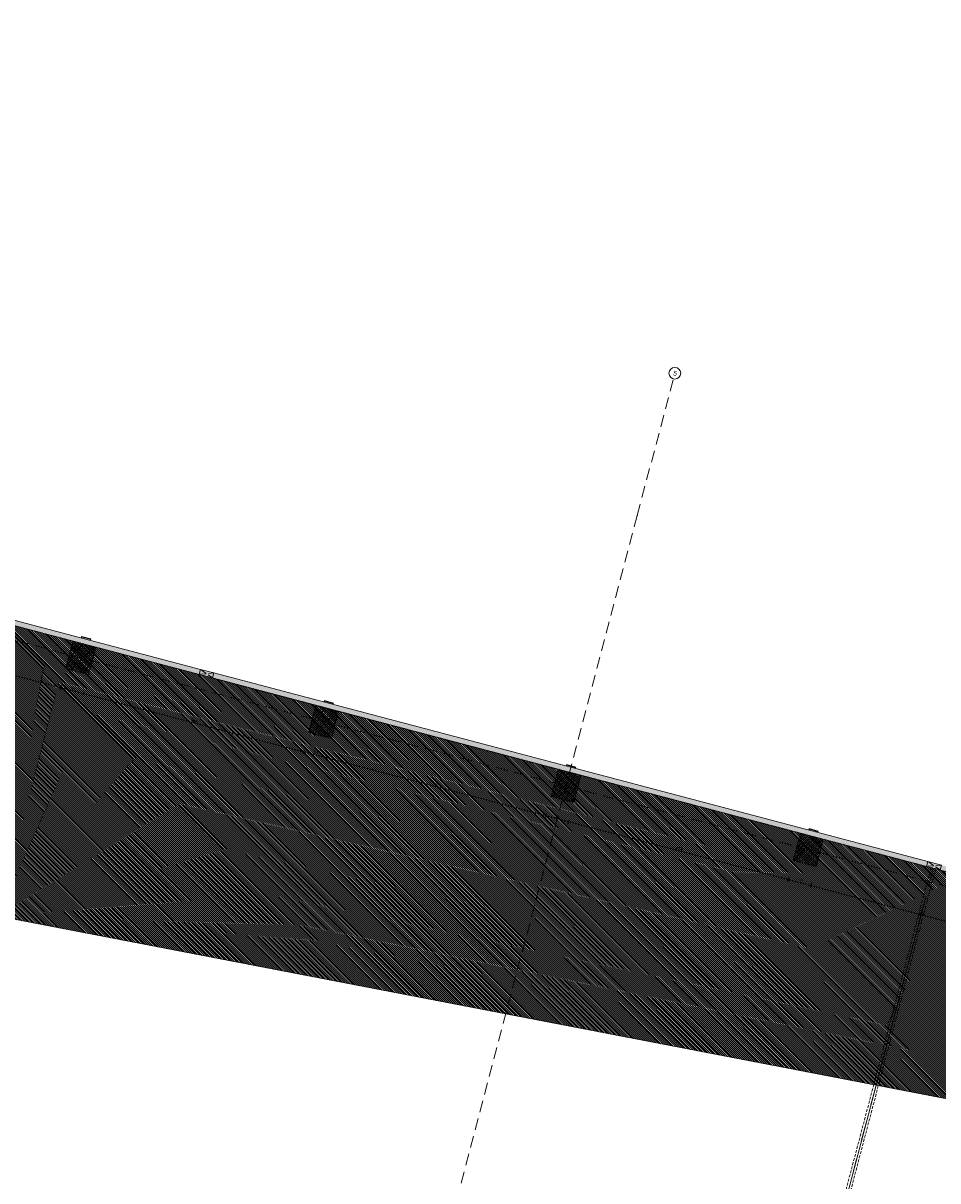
# Model space of a CAD drawing. Header units: millimetres. Extents: x -176817 to 18864955, y -12996033 to 201123.
# Tile 97 of 256: x 85692 to 105144, y 74261 to 98872. Entities that reach past the tile are written whole.
import ezdxf
from ezdxf.enums import TextEntityAlignment as Align

# ---------------------------------------------------------------- set-up
doc = ezdxf.new("R2010")
doc.units = ezdxf.units.MM
doc.header["$MEASUREMENT"] = 0
for name, pattern in [('HIDDEN3', [800, 400, -400]), ('Krawędzie ukryte', [170, 120, -50]), ('Przerywana długa', [390, 250, -140]), ('Przerywana gęsta', [90, 60, -30])]:
    doc.linetypes.add(name, pattern=pattern)
for name, color, linetype in [('213-A Wymiarowanie wewnętrzne', 7, 'Continuous'), ('231-A Ściany zewnętrzne', 7, 'Continuous'), ('291-A Obróbka blacharska', 7, 'Continuous'), ('321-Wyposażenie PPOŻ', 7, 'Continuous'), ('410-K Osie', 7, 'Continuous'), ('440-K Słupy', 7, 'Continuous'), ('842-G Opisy PW PZT', 7, 'Continuous')]:
    doc.layers.add(name, color=color, linetype=linetype)
doc.styles.add('STYL_AUTOMATYCZNY_4', font='arial.ttf')
doc.styles.add('STYL_AUTOMATYCZNY_8', font='ARIALN.TTF')
doc.linetypes.add('Zygzak', pattern='A,0,[4,TKI_PWY_A_AR_PAB_RZ_KN02_03_04_ Poziom +1 - fragment A1.Shx,S=1.119929,R=0,X=0,Y=-0.035278],-141.111112,0', length=141.111112)
doc.dimstyles.new('STYL_AUTOMATYCZNY__3', dxfattribs={"dimtxt": 64.999998, "dimasz": 47.5, "dimexe": 0.18, "dimexo": 0.0625, "dimgap": 0, "dimtad": 1, "dimdec": 1, "dimlfac": 0.1, "dimzin": 0, "dimdsep": 46, "dimtxsty": 'STYL_AUTOMATYCZNY_4', "dimblk": 'ARROWHEAD_11', "dimblk1": 'ARROWHEAD_11', "dimblk2": 'ARROWHEAD_11', "dimcen": 0.09, "dimclrd": 30, "dimclre": 30, "dimclrt": 30, "dimazin": 0, "dimtfac": 1, "dimtdec": 4, "dimtmove": 0, "dimatfit": 3, "dimfxl": 0, "dimtolj": 1, "dimtzin": 0, "dimarcsym": 0})
pattern_1 = [(45, (0, 0), (-49.497475, 49.497475), []), (45, (-24.75, 24.75), (-49.497475, 49.497475), [52.5, -17.5])]

# ---------------------------------------------------------------- blocks, each defined once
blk = doc.blocks.new('Słup_115_2', base_point=(97236, 82658))
at = {"layer": '440-K Słupy', "linetype": 'Continuous', "lineweight": 0, "true_color": 0x000000}
h = blk.add_hatch(dxfattribs=at)
h.set_pattern_fill('Beton_zbrojony_0002', color=18, style=0, pattern_type=2)
h.set_pattern_definition(pattern_1)
h.paths.add_polyline_path([(97071, 83012), (96918, 82432), (97401, 82304), (97554, 82885)])
at = {"layer": '440-K Słupy', "color": 7, "linetype": 'Continuous', "lineweight": 0, "flags": 128}
blk.add_lwpolyline([(97071, 83012), (96918, 82432), (97401, 82304), (97554, 82885)], dxfattribs=at)
blk = doc.blocks.new('Słup_161_2', base_point=(86919, 85381))
at = {"layer": '440-K Słupy', "linetype": 'Continuous', "lineweight": 0, "true_color": 0x000000}
h = blk.add_hatch(dxfattribs=at)
h.set_pattern_fill('Beton_zbrojony_0002', color=18, style=0, pattern_type=2)
h.set_pattern_definition(pattern_1)
h.paths.add_polyline_path([(86754, 85735), (86601, 85154), (87084, 85027), (87237, 85607)])
at = {"layer": '440-K Słupy', "color": 7, "linetype": 'Continuous', "lineweight": 0, "flags": 128}
blk.add_lwpolyline([(86754, 85735), (86601, 85154), (87084, 85027), (87237, 85607)], dxfattribs=at)
blk = doc.blocks.new('Słup_162_2', base_point=(87026, 85787))
at = {"layer": '291-A Obróbka blacharska', "color": 7, "linetype": 'Continuous', "lineweight": 0, "flags": 128}
blk.add_lwpolyline([(87128, 85781), (87123, 85761), (87113, 85764), (87116, 85774), (86942, 85819), (86939, 85810), (86930, 85812), (86935, 85832)], close=True, dxfattribs=at)
blk = doc.blocks.new('Słup_163_2', base_point=(92082, 84018))
at = {"layer": '440-K Słupy', "linetype": 'Continuous', "lineweight": 0, "true_color": 0x000000}
h = blk.add_hatch(dxfattribs=at)
h.set_pattern_fill('Beton_zbrojony_0002', color=18, style=0, pattern_type=2)
h.set_pattern_definition(pattern_1)
h.paths.add_polyline_path([(91917, 84372), (91764, 83792), (92248, 83664), (92401, 84245)])
at = {"layer": '440-K Słupy', "color": 7, "linetype": 'Continuous', "lineweight": 0, "flags": 128}
blk.add_lwpolyline([(91917, 84372), (91764, 83792), (92248, 83664), (92401, 84245)], dxfattribs=at)
blk = doc.blocks.new('Słup_164_2', base_point=(92190, 84424))
at = {"layer": '291-A Obróbka blacharska', "color": 7, "linetype": 'Continuous', "lineweight": 0, "flags": 128}
blk.add_lwpolyline([(92291, 84418), (92286, 84399), (92277, 84401), (92279, 84411), (92105, 84457), (92103, 84447), (92093, 84450), (92098, 84469)], close=True, dxfattribs=at)
blk = doc.blocks.new('Słup_165_2', base_point=(102390, 81298))
at = {"layer": '440-K Słupy', "linetype": 'Continuous', "lineweight": 0, "true_color": 0x000000}
h = blk.add_hatch(dxfattribs=at)
h.set_pattern_fill('Beton_zbrojony_0002', color=18, style=0, pattern_type=2)
h.set_pattern_definition(pattern_1)
h.paths.add_polyline_path([(102224, 81652), (102071, 81072), (102555, 80945), (102708, 81525)])
at = {"layer": '440-K Słupy', "color": 7, "linetype": 'Continuous', "lineweight": 0, "flags": 128}
blk.add_lwpolyline([(102224, 81652), (102071, 81072), (102555, 80945), (102708, 81525)], dxfattribs=at)
blk = doc.blocks.new('Słup_166_2', base_point=(102497, 81705))
at = {"layer": '291-A Obróbka blacharska', "color": 7, "linetype": 'Continuous', "lineweight": 0, "flags": 128}
blk.add_lwpolyline([(102599, 81698), (102593, 81679), (102584, 81682), (102586, 81691), (102412, 81737), (102410, 81727), (102400, 81730), (102405, 81749)], close=True, dxfattribs=at)
blk = doc.blocks.new('Słup_194_2', base_point=(97343, 83064))
at = {"layer": '291-A Obróbka blacharska', "color": 7, "linetype": 'Continuous', "lineweight": 0, "flags": 128}
blk.add_lwpolyline([(97445, 83058), (97440, 83039), (97430, 83042), (97433, 83051), (97259, 83097), (97256, 83087), (97246, 83090), (97252, 83109)], close=True, dxfattribs=at)
blk = doc.blocks.new('Ściana_284_2', base_point=(128065, 74834))
at = {"layer": '231-A Ściany zewnętrzne', "linetype": 'Continuous', "lineweight": 0, "true_color": 0x000000}
h = blk.add_hatch(dxfattribs=at)
h.set_pattern_fill('Styropian_0002', color=18, style=0, pattern_type=2)
h.set_pattern_definition([(255.218034, (0, 0), (-100.483585, 26.515076), [60, -120]), (255.218034, (27.28, -100.28), (-100.483585, 26.515076), [60, -120]), (315.218034, (-15.31, -58.01), (73.20452, 73.7638), [60, -120]), (315.218034, (85.18, -84.53), (73.20452, 73.7638), [60, -120]), (15.218034, (0, 0), (-27.27906, 100.278875), [60, -120]), (15.218034, (100.48, -26.52), (-27.27906, 100.278875), [60, -120])])
h.paths.add_polyline_path([(128093, 74940), (82059, 87087), (82031, 86981), (128065, 74834)])
at = {"layer": '231-A Ściany zewnętrzne', "color": 7, "linetype": 'Continuous', "lineweight": 0, "flags": 128}
for points in [[(82031, 86981), (89432, 85028)], [(89460, 85134), (82059, 87087)], [(89722, 84951), (104903, 80946)], [(104931, 81052), (89750, 85058)]]:
    blk.add_lwpolyline(points, dxfattribs=at)
blk = doc.blocks.new('Otwór_192_2')
at = {"layer": '231-A Ściany zewnętrzne', "color": 7, "linetype": 'Krawędzie ukryte', "lineweight": 0}
for p, q in [((89750, 85058), (89432, 85028)), ((89722, 84951), (89460, 85134))]:
    blk.add_line(p, q, dxfattribs=at)
at = {"layer": '231-A Ściany zewnętrzne', "color": 7, "linetype": 'Continuous', "lineweight": 0, "flags": 128}
for points in [[(89460, 85134), (89432, 85028)], [(89432, 85028), (89722, 84951)], [(89750, 85058), (89460, 85134)], [(89722, 84951), (89750, 85058)]]:
    blk.add_lwpolyline(points, dxfattribs=at)
blk = doc.blocks.new('Otwór_193_2')
at = {"layer": '231-A Ściany zewnętrzne', "color": 7, "linetype": 'Krawędzie ukryte', "lineweight": 0}
for p, q in [((105221, 80975), (104903, 80946)), ((105193, 80869), (104931, 81052))]:
    blk.add_line(p, q, dxfattribs=at)
at = {"layer": '231-A Ściany zewnętrzne', "color": 7, "linetype": 'Continuous', "lineweight": 0, "flags": 128}
for points in [[(104931, 81052), (104903, 80946)], [(105221, 80975), (104931, 81052)], [(105193, 80869), (105221, 80975)], [(104903, 80946), (105193, 80869)]]:
    blk.add_lwpolyline(points, dxfattribs=at)
blk = doc.blocks.new('Belka_149_2', base_point=(105048, 80907))
at = {"layer": '321-Wyposażenie PPOŻ', "color": 1, "linetype": 'HIDDEN3', "lineweight": 0}
blk.add_line((105048, 80907), (101917, 69043), dxfattribs=at)
at = {"layer": '321-Wyposażenie PPOŻ', "color": 1, "linetype": 'Przerywana gęsta', "lineweight": 0, "flags": 128}
for points in [[(104999, 80920), (101882, 69104)], [(105096, 80894), (101978, 69079)], [(105096, 80894), (104999, 80920)]]:
    blk.add_lwpolyline(points, dxfattribs=at)
blk = doc.blocks.new('*D2976')
at = {"layer": '213-A Wymiarowanie wewnętrzne', "linetype": 'Continuous', "lineweight": 200}
for points in [[(81810, 85976), (81811, 85971), (81813, 85967), (81818, 85964), (81822, 85963), (81827, 85964), (81831, 85967), (81834, 85971), (81835, 85976), (81834, 85981), (81831, 85985), (81827, 85987), (81822, 85988), (81818, 85987), (81813, 85985), (81811, 85981)], [(86480, 84743), (86481, 84739), (86484, 84735), (86488, 84732), (86492, 84731), (86497, 84732), (86501, 84735), (86504, 84739), (86505, 84743), (86504, 84748), (86501, 84752), (86497, 84755), (86492, 84756), (86488, 84755), (86484, 84752), (86481, 84748)]]:
    blk.add_hatch(color=30, dxfattribs=at).paths.add_polyline_path(points)
at = {"layer": '213-A Wymiarowanie wewnętrzne', "color": 30, "linetype": 'Continuous', "lineweight": 0}
for p, q in [((81810, 85930), (81819, 85964)), ((81826, 85988), (81834, 86021)), ((81834, 85973), (86480, 84747)), ((86480, 84698), (86489, 84731)), ((86496, 84756), (86504, 84789))]:
    blk.add_line(p, q, dxfattribs=at)
for centre in [(81822, 85976), (86492, 84743)]:
    blk.add_circle(centre, 12.5, dxfattribs=at)
at = {"layer": '213-A Wymiarowanie wewnętrzne', "color": 30, "lineweight": 200, "insert": (84089, 85391), "char_height": 65, "attachment_point": 7, "rotation": 345.218, "style": 'STYL_AUTOMATYCZNY_4'}
blk.add_mtext('\\A1;{\\pql;\\fArial|b0|i0|c238|p0;\\W1.000000;483}', dxfattribs=at)
blk = doc.blocks.new('ARROWHEAD_11')
at = {"color": 0, "linetype": 'Continuous', "lineweight": 0}
blk.add_line((0, 0), (-1, 0), dxfattribs=at)
at = {"color": 0, "linetype": 'Continuous', "lineweight": 0, "const_width": 0.25, "flags": 128}
blk.add_lwpolyline([(-0.125, 0, 1), (0.125, 0, 1)], format="xyb", close=True, dxfattribs=at)
blk = doc.blocks.new('*D2977')
at = {"layer": '213-A Wymiarowanie wewnętrzne', "linetype": 'Continuous', "lineweight": 200}
for points in [[(86480, 84743), (86481, 84739), (86484, 84735), (86488, 84732), (86492, 84731), (86497, 84732), (86501, 84735), (86504, 84739), (86505, 84743), (86504, 84748), (86501, 84752), (86497, 84755), (86492, 84756), (86488, 84755), (86484, 84752), (86481, 84748)], [(86963, 84616), (86964, 84611), (86967, 84607), (86971, 84604), (86976, 84603), (86981, 84604), (86985, 84607), (86987, 84611), (86988, 84616), (86987, 84621), (86985, 84625), (86981, 84627), (86976, 84628), (86971, 84627), (86967, 84625), (86964, 84621)]]:
    blk.add_hatch(color=30, dxfattribs=at).paths.add_polyline_path(points)
at = {"layer": '213-A Wymiarowanie wewnętrzne', "color": 30, "linetype": 'Continuous', "lineweight": 0}
for p, q in [((86505, 84740), (86964, 84619)), ((86964, 84571), (86973, 84604)), ((86979, 84628), (86988, 84661))]:
    blk.add_line(p, q, dxfattribs=at)
blk.add_circle((86976, 84616), 12.5, dxfattribs=at)
at = {"layer": '213-A Wymiarowanie wewnętrzne', "color": 30, "lineweight": 200, "insert": (86690, 84705), "char_height": 65, "attachment_point": 7, "rotation": 345.218, "style": 'STYL_AUTOMATYCZNY_4'}
blk.add_mtext('\\A1;{\\pql;\\fArial|b0|i0|c238|p0;\\W1.000000;50}', dxfattribs=at)
blk = doc.blocks.new('*D2978')
at = {"layer": '213-A Wymiarowanie wewnętrzne', "linetype": 'Continuous', "lineweight": 200}
for points in [[(86963, 84616), (86964, 84611), (86967, 84607), (86971, 84604), (86976, 84603), (86981, 84604), (86985, 84607), (86987, 84611), (86988, 84616), (86987, 84621), (86985, 84625), (86981, 84627), (86976, 84628), (86971, 84627), (86967, 84625), (86964, 84621)], [(91643, 83381), (91644, 83376), (91647, 83372), (91651, 83369), (91656, 83369), (91661, 83369), (91665, 83372), (91667, 83376), (91668, 83381), (91667, 83386), (91665, 83390), (91661, 83393), (91656, 83394), (91651, 83393), (91647, 83390), (91644, 83386)]]:
    blk.add_hatch(color=30, dxfattribs=at).paths.add_polyline_path(points)
at = {"layer": '213-A Wymiarowanie wewnętrzne', "color": 30, "linetype": 'Continuous', "lineweight": 0}
blk.add_line((86988, 84613), (91644, 83384), dxfattribs=at)
at = {"layer": '213-A Wymiarowanie wewnętrzne', "color": 30, "lineweight": 200, "insert": (89247, 84030), "char_height": 65, "attachment_point": 7, "rotation": 345.218, "style": 'STYL_AUTOMATYCZNY_4'}
blk.add_mtext('\\A1;{\\pql;\\fArial|b0|i0|c238|p0;\\W1.000000;484}', dxfattribs=at)
blk = doc.blocks.new('*D2979')
at = {"layer": '213-A Wymiarowanie wewnętrzne', "linetype": 'Continuous', "lineweight": 200}
for points in [[(91643, 83381), (91644, 83376), (91647, 83372), (91651, 83369), (91656, 83369), (91661, 83369), (91665, 83372), (91667, 83376), (91668, 83381), (91667, 83386), (91665, 83390), (91661, 83393), (91656, 83394), (91651, 83393), (91647, 83390), (91644, 83386)], [(92127, 83253), (92128, 83249), (92130, 83245), (92134, 83242), (92139, 83241), (92144, 83242), (92148, 83245), (92151, 83249), (92152, 83253), (92151, 83258), (92148, 83262), (92144, 83265), (92139, 83266), (92134, 83265), (92130, 83262), (92128, 83258)]]:
    blk.add_hatch(color=30, dxfattribs=at).paths.add_polyline_path(points)
at = {"layer": '213-A Wymiarowanie wewnętrzne', "color": 30, "linetype": 'Continuous', "lineweight": 0}
for p, q in [((91644, 83336), (91653, 83369)), ((91659, 83393), (91668, 83426)), ((91668, 83378), (92127, 83257)), ((92127, 83208), (92136, 83241)), ((92142, 83266), (92151, 83299))]:
    blk.add_line(p, q, dxfattribs=at)
for centre in [(91656, 83381), (92139, 83253)]:
    blk.add_circle(centre, 12.5, dxfattribs=at)
at = {"layer": '213-A Wymiarowanie wewnętrzne', "color": 30, "lineweight": 200, "insert": (91853, 83342), "char_height": 65, "attachment_point": 7, "rotation": 345.218, "style": 'STYL_AUTOMATYCZNY_4'}
blk.add_mtext('\\A1;{\\pql;\\fArial|b0|i0|c238|p0;\\W1.000000;50}', dxfattribs=at)
blk = doc.blocks.new('*D2980')
at = {"layer": '213-A Wymiarowanie wewnętrzne', "linetype": 'Continuous', "lineweight": 200}
for points in [[(92127, 83253), (92128, 83249), (92130, 83245), (92134, 83242), (92139, 83241), (92144, 83242), (92148, 83245), (92151, 83249), (92152, 83253), (92151, 83258), (92148, 83262), (92144, 83265), (92139, 83266), (92134, 83265), (92130, 83262), (92128, 83258)], [(96797, 82021), (96798, 82016), (96800, 82012), (96805, 82010), (96809, 82009), (96814, 82010), (96818, 82012), (96821, 82016), (96822, 82021), (96821, 82026), (96818, 82030), (96814, 82033), (96809, 82034), (96805, 82033), (96800, 82030), (96798, 82026)]]:
    blk.add_hatch(color=30, dxfattribs=at).paths.add_polyline_path(points)
at = {"layer": '213-A Wymiarowanie wewnętrzne', "color": 30, "linetype": 'Continuous', "lineweight": 0}
for p, q in [((92127, 83208), (92136, 83241)), ((92151, 83250), (96797, 82024)), ((96812, 82033), (96821, 82066))]:
    blk.add_line(p, q, dxfattribs=at)
at = {"layer": '213-A Wymiarowanie wewnętrzne', "color": 30, "lineweight": 200, "insert": (94406, 82669), "char_height": 65, "attachment_point": 7, "rotation": 345.218, "style": 'STYL_AUTOMATYCZNY_4'}
blk.add_mtext('\\A1;{\\pql;\\fArial|b0|i0|c238|p0;\\W1.000000;483}', dxfattribs=at)
blk = doc.blocks.new('*D2981')
at = {"layer": '213-A Wymiarowanie wewnętrzne', "linetype": 'Continuous', "lineweight": 200}
for points in [[(96797, 82021), (96798, 82016), (96800, 82012), (96805, 82010), (96809, 82009), (96814, 82010), (96818, 82012), (96821, 82016), (96822, 82021), (96821, 82026), (96818, 82030), (96814, 82033), (96809, 82034), (96805, 82033), (96800, 82030), (96798, 82026)], [(97280, 81894), (97281, 81889), (97284, 81885), (97288, 81882), (97293, 81881), (97298, 81882), (97302, 81885), (97304, 81889), (97305, 81894), (97304, 81898), (97302, 81902), (97298, 81905), (97293, 81906), (97288, 81905), (97284, 81902), (97281, 81898)]]:
    blk.add_hatch(color=30, dxfattribs=at).paths.add_polyline_path(points)
at = {"layer": '213-A Wymiarowanie wewnętrzne', "color": 30, "linetype": 'Continuous', "lineweight": 0}
for p, q in [((96797, 81976), (96806, 82009)), ((96812, 82033), (96821, 82066)), ((96821, 82018), (97281, 81897)), ((97296, 81906), (97305, 81939))]:
    blk.add_line(p, q, dxfattribs=at)
blk.add_circle((96809, 82021), 12.5, dxfattribs=at)
at = {"layer": '213-A Wymiarowanie wewnętrzne', "color": 30, "lineweight": 200, "insert": (97006, 81983), "char_height": 65, "attachment_point": 7, "rotation": 345.218, "style": 'STYL_AUTOMATYCZNY_4'}
blk.add_mtext('\\A1;{\\pql;\\fArial|b0|i0|c238|p0;\\W1.000000;50}', dxfattribs=at)
blk = doc.blocks.new('*D2982')
at = {"layer": '213-A Wymiarowanie wewnętrzne', "linetype": 'Continuous', "lineweight": 200}
for points in [[(97280, 81894), (97281, 81889), (97284, 81885), (97288, 81882), (97293, 81881), (97298, 81882), (97302, 81885), (97304, 81889), (97305, 81894), (97304, 81898), (97302, 81902), (97298, 81905), (97293, 81906), (97288, 81905), (97284, 81902), (97281, 81898)], [(101950, 80661), (101951, 80656), (101954, 80652), (101958, 80650), (101963, 80649), (101968, 80650), (101972, 80652), (101974, 80656), (101975, 80661), (101974, 80666), (101972, 80670), (101968, 80673), (101963, 80674), (101958, 80673), (101954, 80670), (101951, 80666)]]:
    blk.add_hatch(color=30, dxfattribs=at).paths.add_polyline_path(points)
at = {"layer": '213-A Wymiarowanie wewnętrzne', "color": 30, "linetype": 'Continuous', "lineweight": 0}
for p, q in [((97281, 81848), (97290, 81881)), ((97296, 81906), (97305, 81939)), ((97305, 81890), (101951, 80664)), ((101951, 80616), (101960, 80649)), ((101966, 80673), (101975, 80707))]:
    blk.add_line(p, q, dxfattribs=at)
for centre in [(97293, 81894), (101963, 80661)]:
    blk.add_circle(centre, 12.5, dxfattribs=at)
at = {"layer": '213-A Wymiarowanie wewnętrzne', "color": 30, "lineweight": 200, "insert": (99559, 81309), "char_height": 65, "attachment_point": 7, "rotation": 345.218, "style": 'STYL_AUTOMATYCZNY_4'}
blk.add_mtext('\\A1;{\\pql;\\fArial|b0|i0|c238|p0;\\W1.000000;483}', dxfattribs=at)
blk = doc.blocks.new('*D2983')
at = {"layer": '213-A Wymiarowanie wewnętrzne', "linetype": 'Continuous', "lineweight": 200}
for points in [[(101950, 80661), (101951, 80656), (101954, 80652), (101958, 80650), (101963, 80649), (101968, 80650), (101972, 80652), (101974, 80656), (101975, 80661), (101974, 80666), (101972, 80670), (101968, 80673), (101963, 80674), (101958, 80673), (101954, 80670), (101951, 80666)], [(102434, 80534), (102435, 80529), (102438, 80525), (102442, 80522), (102446, 80521), (102451, 80522), (102455, 80525), (102458, 80529), (102459, 80534), (102458, 80538), (102455, 80542), (102451, 80545), (102446, 80546), (102442, 80545), (102438, 80542), (102435, 80538)]]:
    blk.add_hatch(color=30, dxfattribs=at).paths.add_polyline_path(points)
at = {"layer": '213-A Wymiarowanie wewnętrzne', "color": 30, "linetype": 'Continuous', "lineweight": 0}
blk.add_line((101975, 80658), (102434, 80537), dxfattribs=at)
at = {"layer": '213-A Wymiarowanie wewnętrzne', "color": 30, "lineweight": 200, "insert": (102160, 80623), "char_height": 65, "attachment_point": 7, "rotation": 345.218, "style": 'STYL_AUTOMATYCZNY_4'}
blk.add_mtext('\\A1;{\\pql;\\fArial|b0|i0|c238|p0;\\W1.000000;50}', dxfattribs=at)
blk = doc.blocks.new('*D2984')
at = {"layer": '213-A Wymiarowanie wewnętrzne', "linetype": 'Continuous', "lineweight": 200}
for points in [[(102434, 80534), (102435, 80529), (102438, 80525), (102442, 80522), (102446, 80521), (102451, 80522), (102455, 80525), (102458, 80529), (102459, 80534), (102458, 80538), (102455, 80542), (102451, 80545), (102446, 80546), (102442, 80545), (102438, 80542), (102435, 80538)], [(107114, 79299), (107115, 79294), (107117, 79290), (107121, 79287), (107126, 79286), (107131, 79287), (107135, 79290), (107138, 79294), (107139, 79299), (107138, 79304), (107135, 79308), (107131, 79310), (107126, 79311), (107121, 79310), (107117, 79308), (107115, 79304)]]:
    blk.add_hatch(color=30, dxfattribs=at).paths.add_polyline_path(points)
at = {"layer": '213-A Wymiarowanie wewnętrzne', "color": 30, "linetype": 'Continuous', "lineweight": 0}
for p, q in [((102434, 80488), (102443, 80522)), ((102450, 80546), (102458, 80579)), ((102458, 80530), (107114, 79302)), ((107114, 79253), (107123, 79287)), ((107129, 79311), (107138, 79344))]:
    blk.add_line(p, q, dxfattribs=at)
blk.add_circle((102446, 80534), 12.5, dxfattribs=at)
at = {"layer": '213-A Wymiarowanie wewnętrzne', "color": 30, "lineweight": 200, "insert": (104718, 79948), "char_height": 65, "attachment_point": 7, "rotation": 345.218, "style": 'STYL_AUTOMATYCZNY_4'}
blk.add_mtext('\\A1;{\\pql;\\fArial|b0|i0|c238|p0;\\W1.000000;484}', dxfattribs=at)
blk = doc.blocks.new('*D3217')
at = {"layer": '213-A Wymiarowanie wewnętrzne', "linetype": 'Continuous', "lineweight": 200}
for points in [[(127171, 75066), (127172, 75062), (127174, 75057), (127178, 75055), (127183, 75054), (127188, 75055), (127192, 75057), (127195, 75062), (127196, 75066), (127195, 75071), (127192, 75075), (127188, 75078), (127183, 75079), (127178, 75078), (127174, 75075), (127172, 75071)], [(127018, 74486), (127018, 74481), (127021, 74477), (127025, 74475), (127030, 74474), (127035, 74475), (127039, 74477), (127042, 74481), (127043, 74486), (127042, 74491), (127039, 74495), (127035, 74498), (127030, 74499), (127025, 74498), (127021, 74495), (127018, 74491)]]:
    blk.add_hatch(color=30, dxfattribs=at).paths.add_polyline_path(points)
at = {"layer": '213-A Wymiarowanie wewnętrzne', "color": 30, "linetype": 'Continuous', "lineweight": 0}
for p, q in [((127138, 75078), (127171, 75069)), ((127189, 75090), (127186, 75078)), ((127180, 75054), (127033, 74498)), ((127195, 75063), (127228, 75054)), ((126985, 74498), (127018, 74489)), ((127042, 74483), (127075, 74474))]:
    blk.add_line(p, q, dxfattribs=at)
for centre in [(127183, 75066), (127030, 74486)]:
    blk.add_circle(centre, 12.5, dxfattribs=at)
at = {"layer": '213-A Wymiarowanie wewnętrzne', "color": 30, "lineweight": 200, "insert": (127081, 74732), "char_height": 65, "attachment_point": 7, "rotation": 75.218, "style": 'STYL_AUTOMATYCZNY_4'}
blk.add_mtext('\\A1;{\\pql;\\fArial|b0|i0|c238|p0;\\W1.000000;60}', dxfattribs=at)
blk = doc.blocks.new('*D3218')
at = {"layer": '213-A Wymiarowanie wewnętrzne', "linetype": 'Continuous', "lineweight": 200}
for points in [[(127018, 74486), (127018, 74481), (127021, 74477), (127025, 74475), (127030, 74474), (127035, 74475), (127039, 74477), (127042, 74481), (127043, 74486), (127042, 74491), (127039, 74495), (127035, 74498), (127030, 74499), (127025, 74498), (127021, 74495), (127018, 74491)], [(122820, 58581), (122821, 58576), (122824, 58572), (122828, 58569), (122833, 58568), (122838, 58569), (122842, 58572), (122844, 58576), (122845, 58581), (122844, 58585), (122842, 58589), (122838, 58592), (122833, 58593), (122828, 58592), (122824, 58589), (122821, 58585)]]:
    blk.add_hatch(color=30, dxfattribs=at).paths.add_polyline_path(points)
at = {"layer": '213-A Wymiarowanie wewnętrzne', "color": 30, "linetype": 'Continuous', "lineweight": 0}
blk.add_line((127027, 74474), (122836, 58593), dxfattribs=at)
at = {"layer": '213-A Wymiarowanie wewnętrzne', "color": 30, "lineweight": 200, "insert": (124890, 66429), "char_height": 65, "attachment_point": 7, "rotation": 75.218, "style": 'STYL_AUTOMATYCZNY_4'}
blk.add_mtext('\\A1;{\\pql;\\fArial|b0|i0|c238|p0;\\W1.000000;1\xa0645}', dxfattribs=at)
blk = doc.blocks.new('*D3224')
at = {"layer": '213-A Wymiarowanie wewnętrzne', "linetype": 'Continuous', "lineweight": 200}
for points in [[(158093, 66907), (158094, 66902), (158097, 66898), (158101, 66895), (158106, 66894), (158111, 66895), (158115, 66898), (158117, 66902), (158118, 66907), (158117, 66911), (158115, 66915), (158111, 66918), (158106, 66919), (158101, 66918), (158097, 66915), (158094, 66911)], [(157940, 66326), (157941, 66322), (157944, 66318), (157948, 66315), (157953, 66314), (157957, 66315), (157961, 66318), (157964, 66322), (157965, 66326), (157964, 66331), (157961, 66335), (157957, 66338), (157953, 66339), (157948, 66338), (157944, 66335), (157941, 66331)]]:
    blk.add_hatch(color=30, dxfattribs=at).paths.add_polyline_path(points)
at = {"layer": '213-A Wymiarowanie wewnętrzne', "color": 30, "linetype": 'Continuous', "lineweight": 0}
for p, q in [((158103, 66895), (157956, 66339)), ((158060, 66919), (158094, 66910)), ((158112, 66931), (158109, 66919)), ((158118, 66903), (158151, 66895)), ((157907, 66338), (157941, 66330)), ((157965, 66323), (157998, 66315))]:
    blk.add_line(p, q, dxfattribs=at)
for centre in [(158106, 66907), (157953, 66326)]:
    blk.add_circle(centre, 12.5, dxfattribs=at)
at = {"layer": '213-A Wymiarowanie wewnętrzne', "color": 30, "lineweight": 200, "insert": (158004, 66572), "char_height": 65, "attachment_point": 7, "rotation": 75.218, "style": 'STYL_AUTOMATYCZNY_4'}
blk.add_mtext('\\A1;{\\pql;\\fArial|b0|i0|c238|p0;\\W1.000000;60}', dxfattribs=at)
blk = doc.blocks.new('*D3225')
at = {"layer": '213-A Wymiarowanie wewnętrzne', "linetype": 'Continuous', "lineweight": 200}
for points in [[(157940, 66326), (157941, 66322), (157944, 66318), (157948, 66315), (157953, 66314), (157957, 66315), (157961, 66318), (157964, 66322), (157965, 66326), (157964, 66331), (157961, 66335), (157957, 66338), (157953, 66339), (157948, 66338), (157944, 66335), (157941, 66331)], [(153743, 50421), (153744, 50416), (153747, 50412), (153751, 50409), (153756, 50408), (153760, 50409), (153764, 50412), (153767, 50416), (153768, 50421), (153767, 50426), (153764, 50430), (153760, 50432), (153756, 50433), (153751, 50432), (153747, 50430), (153744, 50426)]]:
    blk.add_hatch(color=30, dxfattribs=at).paths.add_polyline_path(points)
at = {"layer": '213-A Wymiarowanie wewnętrzne', "color": 30, "linetype": 'Continuous', "lineweight": 0}
for p, q in [((157949, 66314), (153759, 50433)), ((153710, 50433), (153743, 50424)), ((153768, 50418), (153801, 50409))]:
    blk.add_line(p, q, dxfattribs=at)
blk.add_circle((153756, 50421), 12.5, dxfattribs=at)
at = {"layer": '213-A Wymiarowanie wewnętrzne', "color": 30, "lineweight": 200, "insert": (155813, 58269), "char_height": 65, "attachment_point": 7, "rotation": 75.218, "style": 'STYL_AUTOMATYCZNY_4'}
blk.add_mtext('\\A1;{\\pql;\\fArial|b0|i0|c238|p0;\\W1.000000;1\xa0645}', dxfattribs=at)
blk = doc.blocks.new('*D3231')
at = {"layer": '213-A Wymiarowanie wewnętrzne', "linetype": 'Continuous', "lineweight": 200}
for points in [[(172104, 63210), (172104, 63205), (172107, 63201), (172111, 63198), (172116, 63197), (172121, 63198), (172125, 63201), (172128, 63205), (172129, 63210), (172128, 63214), (172125, 63218), (172121, 63221), (172116, 63222), (172111, 63221), (172107, 63218), (172104, 63214)], [(171950, 62630), (171951, 62625), (171954, 62621), (171958, 62618), (171963, 62617), (171968, 62618), (171972, 62621), (171974, 62625), (171975, 62630), (171974, 62634), (171972, 62638), (171968, 62641), (171963, 62642), (171958, 62641), (171954, 62638), (171951, 62634)]]:
    blk.add_hatch(color=30, dxfattribs=at).paths.add_polyline_path(points)
at = {"layer": '213-A Wymiarowanie wewnętrzne', "color": 30, "linetype": 'Continuous', "lineweight": 0}
for p, q in [((172113, 63198), (171966, 62642)), ((172071, 63222), (172104, 63213)), ((172122, 63234), (172119, 63222)), ((172128, 63206), (172161, 63198)), ((171918, 62641), (171951, 62633)), ((171975, 62626), (172008, 62618))]:
    blk.add_line(p, q, dxfattribs=at)
for centre in [(172116, 63210), (171963, 62630)]:
    blk.add_circle(centre, 12.5, dxfattribs=at)
at = {"layer": '213-A Wymiarowanie wewnętrzne', "color": 30, "lineweight": 200, "insert": (172014, 62875), "char_height": 65, "attachment_point": 7, "rotation": 75.218, "style": 'STYL_AUTOMATYCZNY_4'}
blk.add_mtext('\\A1;{\\pql;\\fArial|b0|i0|c238|p0;\\W1.000000;60}', dxfattribs=at)
blk = doc.blocks.new('*D3232')
at = {"layer": '213-A Wymiarowanie wewnętrzne', "linetype": 'Continuous', "lineweight": 200}
for points in [[(171950, 62630), (171951, 62625), (171954, 62621), (171958, 62618), (171963, 62617), (171968, 62618), (171972, 62621), (171974, 62625), (171975, 62630), (171974, 62634), (171972, 62638), (171968, 62641), (171963, 62642), (171958, 62641), (171954, 62638), (171951, 62634)], [(167753, 46724), (167754, 46719), (167757, 46715), (167761, 46712), (167766, 46711), (167771, 46712), (167775, 46715), (167777, 46719), (167778, 46724), (167777, 46729), (167775, 46733), (167771, 46735), (167766, 46736), (167761, 46735), (167757, 46733), (167754, 46729)]]:
    blk.add_hatch(color=30, dxfattribs=at).paths.add_polyline_path(points)
at = {"layer": '213-A Wymiarowanie wewnętrzne', "color": 30, "linetype": 'Continuous', "lineweight": 0}
blk.add_line((171960, 62617), (167769, 46736), dxfattribs=at)
at = {"layer": '213-A Wymiarowanie wewnętrzne', "color": 30, "lineweight": 200, "insert": (169823, 54572), "char_height": 65, "attachment_point": 7, "rotation": 75.218, "style": 'STYL_AUTOMATYCZNY_4'}
blk.add_mtext('\\A1;{\\pql;\\fArial|b0|i0|c238|p0;\\W1.000000;1\xa0645}', dxfattribs=at)
blk = doc.blocks.new('Standardowy znacznik osi[628]_2', base_point=(99519, 91309))
at = {"layer": '410-K Osie', "color": 5, "linetype": 'Przerywana długa', "lineweight": 0}
for q in [(99519, 91309), (77729, 8732)]:
    blk.add_line((98753, 88408), q, dxfattribs=at)
at = {"layer": '410-K Osie', "color": 5, "linetype": 'Continuous', "lineweight": 0}
blk.add_circle((99551, 91430), 125, dxfattribs=at)
at = {"layer": '410-K Osie', "color": 5, "linetype": 'Przerywana długa', "lineweight": 0}
blk.add_point((98753, 88408), dxfattribs=at)
blk.add_point((98753, 88408), dxfattribs=at)
at = {"layer": '410-K Osie', "color": 7, "lineweight": 0, "style": 'STYL_AUTOMATYCZNY_8'}
for tag, p in [('AC_MarkerText_1_0', (99572, 91477)), ('AC_MarkerText_1_1', (76952, 5757))]:
    blk.add_attdef(tag, text='', height=100, rotation=345.218, dxfattribs=at).set_placement(p, align=Align.TOP_CENTER)
blk = doc.blocks.new('Standardowy znacznik osi[633]_2', base_point=(32891, 99637))
at = {"layer": '410-K Osie', "color": 5, "linetype": 'Przerywana długa', "lineweight": 0}
blk.add_line((35792, 98872), (269813, 37120), dxfattribs=at)
at = {"layer": '410-K Osie', "color": 7, "lineweight": 0, "style": 'STYL_AUTOMATYCZNY_8'}
for tag, p in [('AC_MarkerText_1_0', (32791, 99718)), ('AC_MarkerText_1_1', (272855, 36371))]:
    blk.add_attdef(tag, text='', height=100, rotation=345.218, dxfattribs=at).set_placement(p, align=Align.TOP_CENTER)

msp = doc.modelspace()

# ---------------------------------------------------------------- hatches: boundary and pattern name
at = {"layer": '842-G Opisy PW PZT', "linetype": 'Continuous', "lineweight": 0, "true_color": 0xe8e8e8}
h = msp.add_hatch(dxfattribs=at)
h.set_pattern_fill('Pasy_0002', color=254, style=0, pattern_type=2)
h.set_pattern_definition([(134.93251, (101839.315, 70594.414), (21.238177, 21.188201), [])])
h.paths.add_polyline_path([(20311.76, 31594.87), (37993.06, 98601.3), (172924.44, 62996.33), (42984.58, 88008.54)])

# ---------------------------------------------------------------- linework, layer by layer
at = {"layer": '842-G Opisy PW PZT', "color": 9, "linetype": 'Continuous', "lineweight": 0, "flags": 128}
msp.add_lwpolyline([(20311.76, 31594.87), (37993.06, 98601.3), (172924.44, 62996.33), (42984.58, 88008.54)], close=True, dxfattribs=at)
at = {"layer": '842-G Opisy PW PZT', "color": 150, "linetype": 'Zygzak', "lineweight": 13}
msp.add_lwpolyline([(104893.38, 80321.37), (86854.07, 11958.2)], dxfattribs=at)

# ---------------------------------------------------------------- block references
at = {"layer": '231-A Ściany zewnętrzne', "color": 7, "lineweight": 0}
msp.add_blockref('Ściana_284_2', (128064.94, 74833.61), dxfattribs=at)
at = {"layer": '231-A Ściany zewnętrzne', "color": 7, "linetype": 'Continuous', "lineweight": 0}
for name in ['Otwór_192_2', 'Otwór_193_2']:
    msp.add_blockref(name, (0, 0), dxfattribs=at)
at = {"layer": '291-A Obróbka blacharska', "color": 7, "lineweight": 0}
for name, p in [('Słup_162_2', (87026.32, 85786.77)), ('Słup_164_2', (92189.59, 84424.32)), ('Słup_194_2', (97343.18, 83064.42)), ('Słup_166_2', (102496.78, 81704.51))]:
    msp.add_blockref(name, p, dxfattribs=at)
at = {"layer": '321-Wyposażenie PPOŻ', "color": 1, "lineweight": 0}
msp.add_blockref('Belka_149_2', (105047.8, 80907.26), dxfattribs=at)
at = {"layer": '410-K Osie', "color": 5, "linetype": 'Continuous', "lineweight": 0}
msp.add_blockref('Standardowy znacznik osi[633]_2', (32891.23, 99637.28), dxfattribs=at)
ref = msp.add_blockref('Standardowy znacznik osi[628]_2', (99518.69, 91308.87), dxfattribs=at)
ref.add_attrib('AC_MarkerText_1', '5', dxfattribs={"color": 7, "lineweight": 0, "height": 100, "rotation": 345.218034, "style": 'STYL_AUTOMATYCZNY_8'}).set_placement((99571.59, 91477.01), align=Align.TOP_CENTER)
at = {"layer": '440-K Słupy', "color": 7, "lineweight": 0}
for name, p in [('Słup_161_2', (86919.16, 85380.68)), ('Słup_163_2', (92082.43, 84018.22)), ('Słup_115_2', (97236.02, 82658.32)), ('Słup_165_2', (102389.62, 81298.41))]:
    msp.add_blockref(name, p, dxfattribs=at)

# ---------------------------------------------------------------- dimensions: what is measured, and where the dimension line sits
at = {"layer": '213-A Wymiarowanie wewnętrzne', "color": 30, "linetype": 'Continuous', "lineweight": 200}
for base, p1, p2, angle, picture, middle, turn in [((127030.02, 74486.17), (82083.85, 86966.86), (81930.77, 86386.72), 255.218034, '*D3217', (127062.54, 74787.74), 75.218034), ((157952.64, 66326.47), (82083.85, 86966.86), (81930.77, 86386.72), 255.218034, '*D3224', (157985.16, 66628.04), 75.218034), ((171962.93, 62629.51), (82083.85, 86966.86), (81930.77, 86386.72), 255.218034, '*D3231', (171995.45, 62931.08), 75.218034), ((122832.95, 58580.6), (81930.77, 86386.72), (77830.36, 70455.64), 255.218034, '*D3218', (124887.48, 66544.96), 75.218034), ((153755.57, 50420.9), (81930.77, 86386.72), (77830.36, 70455.64), 255.218034, '*D3225', (155810.1, 58385.26), 75.218034), ((167765.85, 46723.94), (81930.77, 86386.72), (77830.36, 70455.64), 255.218034, '*D3232', (169820.38, 54688.3), 75.218034), ((86492.46, 84743.46), (81930.77, 86386.72), (86600.89, 85154.39), 345.218034, '*D2976', (84168.85, 85403.66), 345.218034), ((86975.91, 84615.88), (86600.89, 85154.39), (87084.35, 85026.82), 345.218034, '*D2977', (86745.69, 84723.69), 345.218034), ((91655.72, 83381), (87084.35, 85026.82), (91764.16, 83791.93), 345.218034, '*D2978', (89327.27, 84042.48), 345.218034), ((92139.18, 83253.43), (91764.16, 83791.93), (92247.61, 83664.36), 345.218034, '*D2979', (91908.95, 83361.24), 345.218034), ((96809.3, 82021.1), (92247.61, 83664.36), (96917.74, 82432.04), 345.218034, '*D2980', (94485.69, 82681.3), 345.218034), ((97292.79, 81893.52), (96917.74, 82432.04), (97401.23, 82304.45), 345.218034, '*D2981', (97062.55, 82001.33), 345.218034), ((101962.92, 80661.19), (97401.23, 82304.45), (102071.35, 81072.13), 345.218034, '*D2982', (99639.31, 81321.39), 345.218034), ((102446.37, 80533.62), (102071.35, 81072.13), (102554.81, 80944.56), 345.218034, '*D2983', (102216.15, 80641.43), 345.218034), ((107126.18, 79298.74), (102554.81, 80944.56), (107234.62, 79709.67), 345.218034, '*D2984', (104797.73, 79960.22), 345.218034)]:
    dim = msp.add_linear_dim(base=base, p1=p1, p2=p2, angle=angle, dimstyle='STYL_AUTOMATYCZNY__3', dxfattribs=at)
    dim.commit()
    dim.dimension.update_dxf_attribs({"geometry": picture, "text_midpoint": middle, "dimtype": 160, "text_rotation": turn})

doc.saveas('drawing.dxf')
